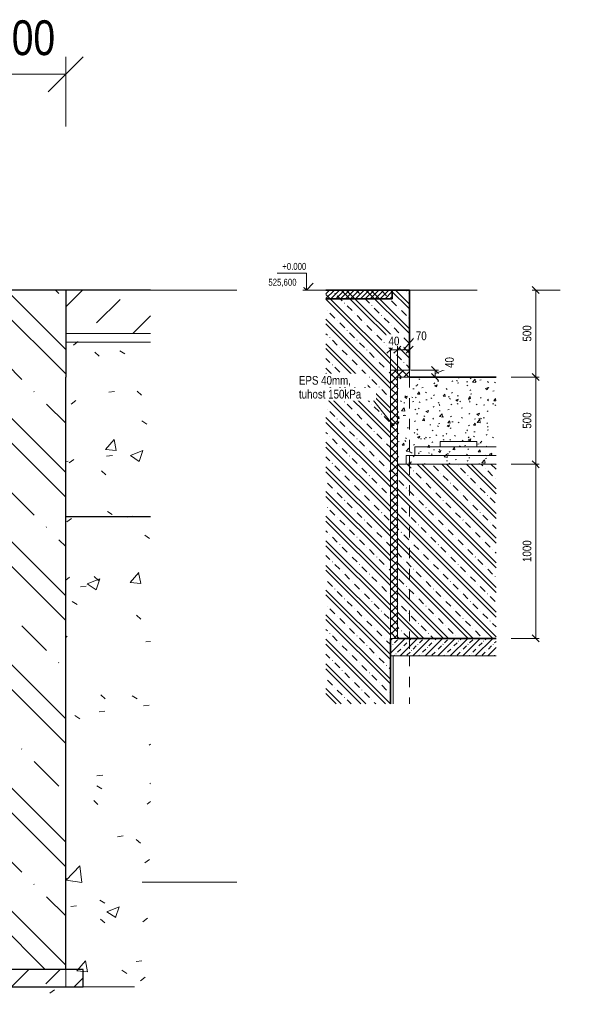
# Model space of a CAD drawing. Header units: millimetres. Extents: x 7561 to 278966, y -17625 to 5584.
# Tile 11 of 34: x 120958 to 124203, y -4100 to 1552. Entities that reach past the tile are written whole.
import ezdxf

# ---------------------------------------------------------------- set-up
doc = ezdxf.new("R2010")
doc.units = ezdxf.units.MM
for name, pattern in [('A_CARA_15', [7.6, 5, -1.3, 0, -1.3]), ('skrytá malá', [120, 60, -60]), ('Čerchovaná 10mm', [1800, 1000, -400, 0, -400])]:
    doc.linetypes.add(name, pattern=pattern)
for name, color, linetype, lineweight in [('11542_003_OK-HALA_TaO-1_ET_R01_AciS_2025-04-14_sloupy_dwg', 150, 'Continuous', 9), ('CA_KOTY', 3, 'Continuous', 9), ('CA_KOTY-100', 3, 'Continuous', 9), ('CA_KOTY-20', 3, 'Continuous', 9), ('CA_KOTYVYS', 3, 'Continuous', 9), ('CA_OSY', 5, 'A_CARA_15', 9), ('CA_PODLAHA', 1, 'Continuous', 25), ('CA_PODLAHA25', 7, 'Continuous', 13), ('CA_POHHRA18', 9, 'Continuous', 9), ('CA_POHHRA25', 7, 'Continuous', 13), ('CA_REZY', 1, 'Continuous', 25), ('CA_SRAFY', 9, 'Continuous', 25), ('CA_TEXT25', 7, 'Continuous', 9), ('CA_ZAKLADY25', 7, 'Continuous', 13), ('CA_ZAKLADY5', 1, 'Continuous', 25), ('Konstrukční výztuhy', 7, 'Continuous', 13), ('S-BEAMHDN', 4, 'skrytá malá', 9), ('Terénní útvar', 7, 'Continuous', 13)]:
    doc.layers.add(name, color=color, linetype=linetype, lineweight=lineweight)
doc.styles.add('Arial', font='arial.ttf', dxfattribs={"width": 0.8, "height": 200})
doc.styles.add('Arial_3', font='arial.ttf', dxfattribs={"width": 0.8, "height": 40})
doc.styles.add('Arial_4', font='arial.ttf', dxfattribs={"width": 0.8, "height": 50})
doc.dimstyles.new('HP_Přímá_-_2_5_mm_Ariel', dxfattribs={"dimscale": 304.8, "dimtxt": 51.01297, "dimasz": 0.131234, "dimexe": 0.065617, "dimexo": 0.0625, "dimgap": 0.032808, "dimtad": 1, "dimdec": 0, "dimzin": 0, "dimdsep": 46, "dimtxsty": 'Arial_4', "dimblk1": 'OBLIQUE', "dimblk2": 'OBLIQUE', "dimsah": 1, "dimcen": 0.09, "dimazin": 0, "dimtfac": 1, "dimtdec": 4, "dimtix": 1, "dimtmove": 1, "dimatfit": 3, "dimfxl": 0.459318, "dimfxlon": 1, "dimtvp": 1, "dimtfill": 1, "dimtolj": 1, "dimtzin": 0, "dimarcsym": 2})
doc.dimstyles.new('HP_Přímá_-_2_5_mm_Ariel_1', dxfattribs={"dimscale": 304.8, "dimtxt": 51.01297, "dimasz": 0.131234, "dimexe": 0.065617, "dimexo": 0.0625, "dimgap": 0.032808, "dimtad": 1, "dimdec": 0, "dimzin": 0, "dimdsep": 46, "dimtxsty": 'Arial_4', "dimblk1": 'OBLIQUE', "dimblk2": 'OBLIQUE', "dimsah": 1, "dimcen": 0.09, "dimazin": 0, "dimtfac": 1, "dimtdec": 4, "dimtix": 1, "dimtmove": 0, "dimatfit": 3, "dimfxl": 0.459318, "dimfxlon": 1, "dimtvp": 1, "dimtfill": 1, "dimtolj": 1, "dimtzin": 0, "dimarcsym": 2})
doc.dimstyles.new('HP_Přímá_-_2_mm_Ariel_1-100', dxfattribs={"dimscale": 304.8, "dimtxt": 204.05188, "dimasz": 0.656168, "dimexe": 0.328084, "dimexo": 0.0625, "dimgap": 0.164042, "dimtad": 1, "dimdec": 0, "dimzin": 0, "dimdsep": 46, "dimtxsty": 'Arial', "dimblk1": 'OBLIQUE', "dimblk2": 'OBLIQUE', "dimsah": 1, "dimcen": 0.09, "dimazin": 0, "dimtfac": 1, "dimtdec": 4, "dimtix": 1, "dimtmove": 0, "dimatfit": 3, "dimfxl": 0.984252, "dimfxlon": 1, "dimtvp": 1, "dimtolj": 1, "dimtzin": 0, "dimarcsym": 2})
pattern_1 = [(50, (115809.2, 6344.4), (728.737, -63.756), [76.2, -838.2]), (355, (115809.2, 6344.4), (-140.97, 764.228), [60.96, -670.56]), (100.451, (115869.94, 6339.1), (587.77, 700.467), [64.76, -712.36]), (46.184, (115809.2, 6547.6), (1084.316, -168.17), [114.3, -1257.3]), (96.636, (115899.6, 6533.6), (949.61, 989.71), [97.14, -1068.54]), (351.184, (115809.2, 6547.6), (949.62, 989.7), [91.44, -1005.84]), (21, (115910.8, 6496.8), (606.458, -409.06), [76.2, -838.2]), (326, (115910.8, 6496.8), (247.21, 736.753), [60.96, -670.56]), (71.451, (115961.35, 6462.7), (853.67, 327.685), [64.76, -712.36]), (37.5, (115809.2, 6344.4), (12.3547, 338.22), [33.528, -628.904, 33.528, -647.192, -673.1]), (37.5, (115809.2, 6344.4), (12.3547, 338.22), [-1343.152, 33.528, -639.572]), (7.5, (115809.2, 6344.4), (267.279, 400.722), [33.528, -354.584, 33.528, -613.664, -256.54]), (7.5, (115809.2, 6344.4), (267.279, 400.722), [-1035.304, 33.528, -223.012]), (327.5, (115582.64, 6344.4), (542.3633, -22.9153), [33.528, -220.472, 33.528, -1810.512]), (327.5, (115582.64, 6344.4), (542.3633, -22.9153), [-287.528, -758.952, 33.528, -1018.032]), (317.5, (115481.04, 6344.4), (592.517, 101.707), [33.528, -296.672, 33.528, -492.76, -746.76]), (317.5, (115481.04, 6344.4), (592.517, 101.707), [-856.488, 33.528, -713.232])]
pattern_2 = [(135, (115809.2, 6344.4), (-353.553, -353.553), []), (135, (115950.63, 6344.4), (-353.553, -353.553), []), (135, (116233.47, 6344.4), (-494.975, -212.132), [200, -100, 3.353, -96.647])]
pattern_3 = [(45, (115809.2, 6344.4), (-179.605, 179.605), []), (45, (115988.81, 6344.4), (-89.8026, 269.4077), [127, -63.5, 3.353, -60.147])]
pattern_4 = [(135, (122964.11, 6344.39), (-70.7107, -70.7107), []), (135, (122992.39, 6344.39), (-70.7107, -70.7107), []), (135, (123048.96, 6344.39), (-98.995, -42.4264), [40, -20, 0.67056, -19.329])]
pattern_5 = [(45, (122964.106, 6344.394), (-35.92102, 35.92102), []), (45, (123000.027, 6344.394), (-17.9605, 53.88154), [25.4, -12.7, 0.67056, -12.029])]

# ---------------------------------------------------------------- blocks, each defined once
blk = doc.blocks.new('11542_003_OK-HALA_TaO-1_ET_R01_AciS_2025-04-14_sloupy_dwg-1858929-Řez A10')
at = {"layer": '11542_003_OK-HALA_TaO-1_ET_R01_AciS_2025-04-14_sloupy_dwg'}
for p, q in [((27490, -900), (27490, -950)), ((27955.8, -900), (27490, -900)), ((27845, -870), (27635, -870)), ((27635, -870), (27635, -900)), ((27635, -900), (27845, -900)), ((27845, -900), (27845, -870)), ((27955.8, -950), (27440, -950)), ((27440, -950), (27440, -1000)), ((27490, -950), (27955.8, -950)), ((27440, -1000), (27955.8, -1000))]:
    blk.add_line(p, q, dxfattribs=at)
blk = doc.blocks.new('Plech4 - Plech-2079444-Řez A10')
at = {"layer": 'Konstrukční výztuhy', "lineweight": 9}
h = blk.add_hatch(dxfattribs=at)
h.set_pattern_fill('FP_43', color=8, style=0, pattern_type=2)
h.set_pattern_definition([(45, (27229.088, 6344.394), (-14.142136, 14.142136), [])])
h.paths.add_polyline_path([(27359.9, 0), (26980.3, 0), (26980.3, -50), (27359.9, -50)])
at = {"layer": 'Konstrukční výztuhy', "color": 90, "lineweight": 35}
for p, q in [((27359.9, 0), (26980.3, 0)), ((26980.3, -50), (27359.9, -50)), ((27359.9, -50), (27359.9, 0))]:
    blk.add_line(p, q, dxfattribs=at)
blk = doc.blocks.new('DIMBLOCK72-Řez A7')
at = {"layer": 'CA_KOTY-100'}
for p, q in [((120722.1, 1238.5), (120822.1, 1338.5)), ((120722.1, 1238.5), (120722.1, 1338.5)), ((121222.1, 1238.5), (121322.1, 1338.5)), ((121222.1, 1238.5), (121222.1, 1338.5)), ((120722.1, 1238.5), (120622.1, 1138.5)), ((120722.1, 1238.5), (121222.1, 1238.5)), ((120722.1, 1238.5), (120722.1, 938.5)), ((121222.1, 1238.5), (121122.1, 1138.5)), ((121222.1, 1238.5), (121222.1, 938.5))]:
    blk.add_line(p, q, dxfattribs=at)
at = {"layer": 'CA_KOTY-100', "color": 0, "insert": (120788.5, 1548.1), "char_height": 200, "width": 440.752, "attachment_point": 1, "line_spacing_factor": 0.941778, "style": 'Arial'}
blk.add_mtext('500', dxfattribs=at)
blk = doc.blocks.new('_Oblique')
at = {"color": 0, "linetype": 'ByBlock', "lineweight": -2}
blk.add_line((-0.5, -0.5), (0.5, 0.5), dxfattribs=at)
blk = doc.blocks.new('Podlaží - Záhlaví podlaží-542802-Řez A10')
at = {"layer": 'CA_KOTYVYS'}
for p, q in [((26868, 97.5), (26700.3, 97.5)), ((26868, 0), (26868, 97.5)), ((26868, 0), (26829.5, 38.5)), ((26868, 0), (26906.6, 38.5))]:
    blk.add_line(p, q, dxfattribs=at)
blk = doc.blocks.new('DIMBLOCK86-Řez A10')
at = {"layer": 'CA_KOTY-20'}
for p, q in [((123341.5, -460), (123321.5, -440)), ((123424.1, -447.3), (123341.5, -480)), ((123424.1, -447.3), (123424.1, -447.3)), ((123341.5, -460), (123201.5, -460)), ((123341.5, -500), (123321.5, -480)), ((123341.5, -500), (123321.5, -500)), ((123341.5, -460), (123341.5, -500)), ((123341.5, -460), (123361.5, -480)), ((123341.5, -460), (123361.5, -460)), ((123341.5, -500), (123361.5, -520)), ((123341.5, -500), (123481.5, -500))]:
    blk.add_line(p, q, dxfattribs=at)
at = {"layer": 'CA_KOTY-20', "color": 0, "insert": (123398.4, -447.3), "char_height": 50, "width": 73.459, "attachment_point": 1, "rotation": 90, "line_spacing_factor": 0.941778, "style": 'Arial_4', "bg_fill": 3, "box_fill_scale": 1.25, "bg_fill_color": 256, "bg_fill_true_color": 13158600, "bg_fill_transparency": 0}
blk.add_mtext('40', dxfattribs=at)
blk = doc.blocks.new('DIMBLOCK87-Řez A10')
at = {"layer": 'CA_KOTY-20'}
for p, q in [((123084.9, -342.6), (123104.9, -322.6)), ((123084.9, -342.6), (123084.9, -322.6)), ((123124.9, -342.6), (123144.9, -322.6)), ((123124.9, -342.6), (123124.9, -322.6)), ((123084.9, -342.6), (123064.9, -362.6)), ((123084.9, -342.6), (123124.9, -342.6)), ((123084.9, -342.6), (123084.9, -482.6)), ((123124.9, -342.6), (123104.9, -362.6)), ((123124.9, -342.6), (123124.9, -482.6))]:
    blk.add_line(p, q, dxfattribs=at)
at = {"layer": 'CA_KOTY-20', "color": 0, "insert": (123074.3, -267.7), "char_height": 50, "width": 73.459, "attachment_point": 1, "line_spacing_factor": 0.941778, "style": 'Arial_4', "bg_fill": 3, "box_fill_scale": 1.25, "bg_fill_color": 256, "bg_fill_true_color": 13158600, "bg_fill_transparency": 0}
blk.add_mtext('40', dxfattribs=at)
blk = doc.blocks.new('DIMBLOCK88-Řez A10')
at = {"layer": 'CA_KOTY-20'}
for p, q in [((123918.2, -500), (123778.2, -500)), ((123918.2, -500), (123898.2, -480)), ((123918.2, -500), (123918.2, -1000)), ((123918.2, -500), (123938.2, -520)), ((123918.2, -500), (123938.2, -500)), ((123918.2, -1000), (123778.2, -1000)), ((123918.2, -1000), (123898.2, -980)), ((123918.2, -1000), (123938.2, -1020)), ((123918.2, -1000), (123938.2, -1000))]:
    blk.add_line(p, q, dxfattribs=at)
at = {"layer": 'CA_KOTY-20', "color": 0, "insert": (123843.3, -795.9), "char_height": 50, "width": 110.188, "attachment_point": 1, "rotation": 90, "line_spacing_factor": 0.941778, "style": 'Arial_4', "bg_fill": 3, "box_fill_scale": 1.25, "bg_fill_color": 256, "bg_fill_true_color": 13158600, "bg_fill_transparency": 0}
blk.add_mtext('500', dxfattribs=at)
blk = doc.blocks.new('DIMBLOCK89-Řez A10')
at = {"layer": 'CA_KOTY-20'}
for p, q in [((123918.2, -1000), (123778.2, -1000)), ((123918.2, -1000), (123898.2, -980)), ((123918.2, -1000), (123918.2, -2000)), ((123918.2, -1000), (123938.2, -1020)), ((123918.2, -1000), (123938.2, -1000)), ((123918.2, -2000), (123778.2, -2000)), ((123918.2, -2000), (123898.2, -1980)), ((123918.2, -2000), (123938.2, -2020)), ((123918.2, -2000), (123938.2, -2000))]:
    blk.add_line(p, q, dxfattribs=at)
at = {"layer": 'CA_KOTY-20', "color": 0, "insert": (123843.3, -1561.2), "char_height": 50, "width": 146.917, "attachment_point": 1, "rotation": 90, "line_spacing_factor": 0.941778, "style": 'Arial_4', "bg_fill": 3, "box_fill_scale": 1.25, "bg_fill_color": 256, "bg_fill_true_color": 13158600, "bg_fill_transparency": 0}
blk.add_mtext('1000', dxfattribs=at)
blk = doc.blocks.new('DIMBLOCK90-Řez A10')
at = {"layer": 'CA_KOTY-20'}
for p, q in [((123918.2, 0), (123898.2, 20)), ((123918.2, 0), (123898.2, 0)), ((123918.2, 0), (123918.2, -500)), ((123918.2, 0), (123938.2, -20)), ((123918.2, 0), (124058.2, 0)), ((123918.2, -500), (123778.2, -500)), ((123918.2, -500), (123898.2, -480)), ((123918.2, -500), (123938.2, -520)), ((123918.2, -500), (123938.2, -500))]:
    blk.add_line(p, q, dxfattribs=at)
at = {"layer": 'CA_KOTY-20', "color": 0, "insert": (123843.3, -295.9), "char_height": 50, "width": 110.188, "attachment_point": 1, "rotation": 90, "line_spacing_factor": 0.941778, "style": 'Arial_4', "bg_fill": 3, "box_fill_scale": 1.25, "bg_fill_color": 256, "bg_fill_true_color": 13158600, "bg_fill_transparency": 0}
blk.add_mtext('500', dxfattribs=at)
blk = doc.blocks.new('DIMBLOCK91-Řez A10')
at = {"layer": 'CA_KOTY-20'}
for p, q in [((123194.9, -342.6), (123194.9, -202.6)), ((123230.8, -263.7), (123159.9, -342.6)), ((123230.8, -263.7), (123230.8, -263.7)), ((123124.9, -342.6), (123144.9, -322.6)), ((123124.9, -342.6), (123124.9, -322.6)), ((123194.9, -342.6), (123214.9, -322.6)), ((123124.9, -342.6), (123104.9, -362.6)), ((123124.9, -342.6), (123194.9, -342.6)), ((123124.9, -342.6), (123124.9, -482.6)), ((123194.9, -342.6), (123174.9, -362.6)), ((123194.9, -342.6), (123194.9, -362.6))]:
    blk.add_line(p, q, dxfattribs=at)
at = {"layer": 'CA_KOTY-20', "color": 0, "insert": (123230.8, -238.1), "char_height": 50, "width": 73.459, "attachment_point": 1, "line_spacing_factor": 0.941778, "style": 'Arial_4', "bg_fill": 3, "box_fill_scale": 1.25, "bg_fill_color": 256, "bg_fill_true_color": 13158600, "bg_fill_transparency": 0}
blk.add_mtext('70', dxfattribs=at)

msp = doc.modelspace()

# ---------------------------------------------------------------- hatches: boundary and pattern name
at = {"layer": 'CA_POHHRA18'}
h = msp.add_hatch(dxfattribs=at)
h.set_pattern_fill('FP_47', color=250, style=0, pattern_type=2)
h.set_pattern_definition([(45, (122964.106, 6344.394), (-21.2132, 21.2132), []), (135, (122964.106, 6344.394), (-21.2132, -21.2132), [])])
h.paths.add_polyline_path([(123084.9, -2000), (123124.9, -2000), (123124.9, -500), (123194.9, -500), (123194.9, -460), (123084.9, -460), (123084.9, -1745.8)])
at = {"layer": 'CA_POHHRA25', "lineweight": 9}
h = msp.add_hatch(dxfattribs=at)
h.set_pattern_fill('FP_44', color=256, style=0, pattern_type=2)
h.set_pattern_definition(pattern_4)
h.paths.add_polyline_path([(123084.9, -2375.1), (123084.9, -460), (123194.9, -460), (123194.9, 0), (122715.3, 0), (122715.3, -2375.1)])
at = {"layer": 'CA_SRAFY', "lineweight": 9}
h = msp.add_hatch(dxfattribs=at)
h.set_pattern_fill('FP_39', color=256, style=0, pattern_type=2)
h.set_pattern_definition([(45, (115809.2, 6344.4), (-269.408, 269.408), []), (45, (116078.6, 6344.4), (-269.408, 269.408), [190.5, -95.25])])
h.paths.add_polyline_path([(109352.1, -250), (110272.1, -250), (110272.1, 0), (109352.1, 0)])
h.paths.add_polyline_path([(121708.5, -250), (121708.5, 0), (121222.1, 0), (121222.1, -250)])
h = msp.add_hatch(dxfattribs=at)
h.set_pattern_fill('FP_41', color=256, style=0, pattern_type=2)
h.set_pattern_definition(pattern_2)
h.paths.add_polyline_path([(119522.1, -500), (119822.1, -500), (119822.1, 0), (119672.1, -0.8), (119672.1, -300), (119522.1, -300)])
h.paths.add_polyline_path([(110772.1, -500), (112022.1, -500), (112022.1, -300), (111872.1, -300), (111872.1, 0), (110272.1, 0), (110272.1, -500)])
h.paths.add_polyline_path([(115522.1, -500), (117422.1, -500), (117422.1, -300), (117272.1, -300), (117272.1, 0), (115672.1, 0), (115672.1, -300), (115522.1, -300)])
h.paths.add_polyline_path([(120722.1, -500), (121222.1, -500), (121222.1, 0), (120722.1, -0.8), (120722.1, -119.8)])
h = msp.add_hatch(dxfattribs=at)
h.set_pattern_fill('FP_38', color=256, style=0, pattern_type=2)
h.set_pattern_definition(pattern_1)
h.paths.add_polyline_path([(121222.1, -300), (121708.5, -300), (121708.5, -250), (121222.1, -250)])
h.paths.add_polyline_path([(109352.1, -300), (110272.1, -300), (110272.1, -250), (109352.1, -250)])
h = msp.add_hatch(dxfattribs=at)
h.set_pattern_fill('FP_38', color=256, style=0, pattern_type=2)
h.set_pattern_definition(pattern_1)
h.paths.add_polyline_path([(121708.5, -1300), (121708.5, -300), (121222.1, -300), (121222.1, -1300)])
h.paths.add_polyline_path([(109352.1, -1300), (110272.1, -1300), (110272.1, -300), (109352.1, -300)])
h = msp.add_hatch(dxfattribs=at)
h.set_pattern_fill('FP_41', color=256, style=0, pattern_type=2)
h.set_pattern_definition(pattern_2)
h.paths.add_polyline_path([(120722.1, -3400), (121222.1, -3400), (121222.1, -500), (120722.1, -500), (120722.1, -2024.5)])
h = msp.add_hatch(dxfattribs=at)
h.set_pattern_fill('FP_46', color=256, style=0, pattern_type=2)
h.set_pattern_definition([(50, (122964.11, 6344.39), (145.7474, -12.7507), [15.24, -167.64]), (355, (122964.1, 6344.4), (-28.194, 152.846), [12.192, -134.112]), (100.451, (122976.25, 6343.33), (117.554, 140.0937), [12.952, -142.472]), (46.184, (122964.1, 6385.03), (216.8635, -33.634), [22.86, -251.46]), (96.636, (122982.18, 6382.23), (189.922, 197.942), [19.428, -213.708]), (351.184, (122964.1, 6385.03), (189.9245, 197.9404), [18.288, -201.168]), (21, (122984.43, 6374.87), (121.2919, -81.8118), [15.24, -167.64]), (326, (122984.43, 6374.87), (49.4422, 147.3507), [12.192, -134.112]), (71.451, (122994.53, 6368.06), (170.7338, 65.5375), [12.952, -142.472]), (37.5, (122964.106, 6344.394), (2.47086, 67.64346), [6.706, -125.781, 6.706, -129.438, -134.62]), (37.5, (122964.106, 6344.394), (2.47086, 67.64346), [-268.63, 6.706, -127.914]), (7.5, (122964.106, 6344.394), (53.4554, 80.144), [6.706, -70.917, 6.706, -122.733, -51.308]), (7.5, (122964.106, 6344.394), (53.4554, 80.144), [-207.061, 6.706, -44.602]), (327.5, (122918.793, 6344.394), (108.47233, -4.58285), [6.706, -44.094, 6.706, -151.79, -210.312]), (327.5, (122918.793, 6344.394), (108.47233, -4.58285), [-209.296, 6.706, -203.606]), (317.5, (122898.47, 6344.39), (118.5031, 20.3417), [6.706, -59.334, 6.706, -98.552, -149.352]), (317.5, (122898.47, 6344.39), (118.5031, 20.3417), [-171.298, 6.706, -142.646])])
h.paths.add_polyline_path([(123124.9, -1000), (123690.9, -1000), (123690.9, -500), (123124.9, -500)])
h = msp.add_hatch(dxfattribs=at)
h.set_pattern_fill('FP_41', color=256, style=0, pattern_type=2)
h.set_pattern_definition(pattern_2)
h.paths.add_polyline_path([(114915.4, -3900), (121222.1, -3900), (121222.1, -3400), (110272.1, -3400), (110272.1, -3900)])
h = msp.add_hatch(dxfattribs=at)
h.set_pattern_fill('FP_42', color=256, style=0, pattern_type=2)
h.set_pattern_definition(pattern_3)
h.paths.add_polyline_path([(110172.1, -4000), (121322.1, -4000), (121322.1, -3900), (110172.1, -3900)])
h = msp.add_hatch(dxfattribs=at)
h.set_pattern_fill('FP_42', color=256, style=0, pattern_type=2)
h.set_pattern_definition(pattern_3)
h.paths.add_polyline_path([(110172.1, -4000), (121322.1, -4000), (121322.1, -3900), (110172.1, -3900)])
at = {"layer": 'CA_TEXT25'}
h = msp.add_hatch(color=256, dxfattribs=at)
edge = h.paths.add_edge_path()
edge.add_arc((123098.5, -773.6), 7, 0, 360)
at = {"layer": 'CA_ZAKLADY25', "lineweight": 9}
h = msp.add_hatch(dxfattribs=at)
h.set_pattern_fill('FP_44', color=256, style=0, pattern_type=2)
h.set_pattern_definition(pattern_4)
h.paths.add_polyline_path([(123203.1, -2000), (123690.9, -2000), (123690.9, -1000), (123124.9, -1000), (123124.9, -2000)])
h = msp.add_hatch(dxfattribs=at)
h.set_pattern_fill('FP_45', color=256, style=0, pattern_type=2)
h.set_pattern_definition(pattern_5)
h.paths.add_polyline_path([(123203.1, -2100), (123690.9, -2100), (123690.9, -2000), (123084.9, -2000), (123084.9, -2100), (123124.9, -2100)])
h = msp.add_hatch(dxfattribs=at)
h.set_pattern_fill('FP_45', color=256, style=0, pattern_type=2)
h.set_pattern_definition(pattern_5)
h.paths.add_polyline_path([(123203.1, -2100), (123690.9, -2100), (123690.9, -2000), (123084.9, -2000), (123084.9, -2100), (123124.9, -2100)])
at = {"layer": 'Terénní útvar', "lineweight": 9}
h = msp.add_hatch(dxfattribs=at)
h.set_pattern_fill('FP_38', color=250, style=0, pattern_type=2)
h.set_pattern_definition(pattern_1)
h.paths.add_polyline_path([(121532.1, -5200), (121708.5, -4891.4), (121708.5, -1300), (121222.1, -1300), (121222.1, -4000), (110272.1, -4000), (110272.1, -1300), (109352.1, -1300), (109352.1, -1000), (108122.4, -1000), (108122.4, -1901.8), (110007.1, -5200), (114915.4, -5200)])

# ---------------------------------------------------------------- linework, layer by layer
at = {"layer": 'CA_OSY', "linetype": 'Čerchovaná 10mm'}
for p, q in [((107259.9, 0), (122203, 0)), ((107259.9, -3400), (122203, -3400))]:
    msp.add_line(p, q, dxfattribs=at)
at = {"layer": 'CA_PODLAHA'}
for p, q in [((121708.5, 0), (121222.1, 0)), ((121222.1, 0), (121222.1, -500)), ((121222.1, -1300), (121708.5, -1300)), ((121322.1, -3900), (110172.1, -3900)), ((121322.1, -4000), (121322.1, -3900)), ((110172.1, -4000), (121322.1, -4000))]:
    msp.add_line(p, q, dxfattribs=at)
at = {"layer": 'CA_PODLAHA25'}
for p, q in [((121708.5, -250), (121222.1, -250)), ((121708.5, -300), (121222.1, -300))]:
    msp.add_line(p, q, dxfattribs=at)
at = {"layer": 'CA_POHHRA18'}
for p, q in [((123194.9, -460), (123084.9, -460)), ((123084.9, -460), (123084.9, -2000)), ((123124.9, -2000), (123124.9, -500)), ((123124.9, -500), (123194.9, -500)), ((123194.9, -500), (123194.9, -460)), ((123084.9, -2000), (123124.9, -2000)), ((120722.1, -4000), (121617.8, -4000))]:
    msp.add_line(p, q, dxfattribs=at)
at = {"layer": 'CA_REZY', "lineweight": 35}
for p, q in [((123194.9, 0), (122715.3, 0)), ((123194.9, -460), (123194.9, 0)), ((123084.9, -2375.1), (123084.9, -2000))]:
    msp.add_line(p, q, dxfattribs=at)
at = {"layer": 'CA_REZY'}
msp.add_line((121222.1, -3400), (121222.1, -500), dxfattribs=at)
at = {"layer": 'CA_TEXT25', "color": 250}
for p, q in [((122959.5, -597.9), (122934.6, -597.9)), ((123098.5, -773.6), (122959.5, -597.9))]:
    msp.add_line(p, q, dxfattribs=at)
msp.add_circle((123098.5, -773.6), 7, dxfattribs=at)
at = {"layer": 'CA_ZAKLADY25', "lineweight": 18}
for p, q in [((123690.9, -1000), (123124.9, -1000)), ((123124.9, -1000), (123690.9, -1000))]:
    msp.add_line(p, q, dxfattribs=at)
at = {"layer": 'CA_ZAKLADY25', "lineweight": 9}
msp.add_line((123099.9, -2100), (123099.9, -2375.1), dxfattribs=at)
at = {"layer": 'CA_ZAKLADY5'}
for p, q in [((121222.1, 0), (120722.1, 0)), ((121222.1, 0), (121222.1, 0)), ((121222.1, -3900), (121222.1, -3400))]:
    msp.add_line(p, q, dxfattribs=at)
at = {"layer": 'CA_ZAKLADY5', "lineweight": 35}
for p, q in [((123690.9, -500), (123194.9, -500)), ((123124.9, -2000), (123690.9, -2000))]:
    msp.add_line(p, q, dxfattribs=at)
at = {"layer": 'CA_ZAKLADY5', "lineweight": 9}
for p, q in [((123084.9, -2000), (123084.9, -2100)), ((123690.9, -2000), (123124.9, -2000)), ((123084.9, -2100), (123690.9, -2100))]:
    msp.add_line(p, q, dxfattribs=at)
at = {"layer": 'S-BEAMHDN'}
for p, q in [((123194.9, -500), (123194.9, -950)), ((123194.9, -950), (123194.9, -1000)), ((123194.9, -1000), (123194.9, -2000)), ((123194.9, -2000), (123194.9, -2100)), ((123194.9, -2100), (123194.9, -2375.1))]:
    msp.add_line(p, q, dxfattribs=at)
at = {"layer": 'Terénní útvar'}
for p, q in [((121708.5, -1300), (121222.1, -1300)), ((121222.1, -1300), (121222.1, -4000)), ((121222.1, -4000), (110272.1, -4000))]:
    msp.add_line(p, q, dxfattribs=at)

# ---------------------------------------------------------------- block references
at = {"layer": '11542_003_OK-HALA_TaO-1_ET_R01_AciS_2025-04-14_sloupy_dwg'}
msp.add_blockref('11542_003_OK-HALA_TaO-1_ET_R01_AciS_2025-04-14_sloupy_dwg-1858929-Řez A10', (95735, 0), dxfattribs=at)
at = {"layer": 'CA_KOTYVYS'}
msp.add_blockref('Podlaží - Záhlaví podlaží-542802-Řez A10', (95735, 0), dxfattribs=at)
at = {"layer": 'Konstrukční výztuhy', "color": 50, "lineweight": 18}
msp.add_blockref('Plech4 - Plech-2079444-Řez A10', (95735, 0), dxfattribs=at)

# ---------------------------------------------------------------- dimensions: what is measured, and where the dimension line sits
at = {"layer": 'CA_KOTY'}
for base, p1, p2, angle, dimstyle, picture, middle in [((121222.1, 1238.5), (120722.1, 938.5), (121222.1, 938.5), 0, 'HP_Přímá_-_2_mm_Ariel_1-100', 'DIMBLOCK72-Řez A7', (120972.1, 1390.6)), ((123918.2, -1000), (123778.2, -500), (123778.2, -1000), 90, 'HP_Přímá_-_2_5_mm_Ariel_1', 'DIMBLOCK88-Řez A10', (123882.7, -750))]:
    dim = msp.add_linear_dim(base=base, p1=p1, p2=p2, angle=angle, dimstyle=dimstyle, override={"dimpost": '<>', "dimfxl": 500}, dxfattribs=at)
    dim.commit()
    dim.dimension.update_dxf_attribs({"geometry": picture, "text_midpoint": middle})

# ---------------------------------------------------------------- next in the draw order: texts
at = {"layer": 'CA_KOTYVYS', "char_height": 40, "attachment_point": 1, "style": 'Arial_3', "bg_fill": 3, "box_fill_scale": 1.25, "bg_fill_color": 256, "bg_fill_true_color": 13158600, "bg_fill_transparency": 0}
for s, insert, width in [('+0.000', (122464.4, 155.5), 170.599), ('525,600', (122384.8, 64.5), 200.101)]:
    msp.add_mtext(s, dxfattribs=dict(at, insert=insert, width=width))
at = {"layer": 'CA_TEXT25', "insert": (122560.1, -493.5), "char_height": 50, "width": 382.245, "attachment_point": 1, "style": 'Arial_4', "bg_fill": 3, "box_fill_scale": 1.25, "bg_fill_color": 256, "bg_fill_true_color": 13158600, "bg_fill_transparency": 0}
msp.add_mtext('EPS 40mm, ', dxfattribs=at)

# ---------------------------------------------------------------- next in the draw order: dimensions: what is measured, and where the dimension line sits
at = {"layer": 'CA_KOTY'}
dim = msp.add_linear_dim(base=(123124.9, -342.6), p1=(123084.9, -482.6), p2=(123124.9, -482.6), dimstyle='HP_Přímá_-_2_5_mm_Ariel_1', override={"dimpost": '<>', "dimfxl": 39.9508}, dxfattribs=at)
dim.commit()
dim.dimension.update_dxf_attribs({"geometry": 'DIMBLOCK87-Řez A10', "text_midpoint": (123104.9, -307.1)})
dim = msp.add_linear_dim(base=(123341.5, -500), p1=(123201.5, -460), p2=(123481.5, -500), angle=90, dimstyle='HP_Přímá_-_2_5_mm_Ariel', override={"dimpost": '<>', "dimfxl": 282.842712}, dxfattribs=at)
dim.commit()
dim.dimension.update_dxf_attribs({"geometry": 'DIMBLOCK86-Řez A10', "text_midpoint": (123431.8, -410.5), "dimtype": 160, "text_rotation": 90})
dim = msp.add_linear_dim(base=(123918.2, -2000), p1=(123778.2, -1000), p2=(123778.2, -2000), angle=90, dimstyle='HP_Přímá_-_2_5_mm_Ariel_1', override={"dimpost": '<>', "dimfxl": 1000}, dxfattribs=at)
dim.commit()
dim.dimension.update_dxf_attribs({"geometry": 'DIMBLOCK89-Řez A10', "text_midpoint": (123882.7, -1500)})

# ---------------------------------------------------------------- next in the draw order: linework, layer by layer
at = {"layer": 'CA_OSY', "linetype": 'Čerchovaná 10mm'}
msp.add_line((122583.1, 0), (124202.8, 0), dxfattribs=at)

# ---------------------------------------------------------------- next in the draw order: texts
at = {"layer": 'CA_TEXT25', "insert": (122560.1, -572.9), "char_height": 50, "width": 429.704, "attachment_point": 1, "style": 'Arial_4', "bg_fill": 3, "box_fill_scale": 1.25, "bg_fill_color": 256, "bg_fill_true_color": 13158600, "bg_fill_transparency": 0}
msp.add_mtext('tuhost 150kPa', dxfattribs=at)

# ---------------------------------------------------------------- next in the draw order: dimensions: what is measured, and where the dimension line sits
at = {"layer": 'CA_KOTY'}
dim = msp.add_linear_dim(base=(123194.9, -342.6), p1=(123124.9, -482.6), p2=(123194.9, -202.6), dimstyle='HP_Přímá_-_2_5_mm_Ariel', override={"dimpost": '<>', "dimfxl": 288.617394}, dxfattribs=at)
dim.commit()
dim.dimension.update_dxf_attribs({"geometry": 'DIMBLOCK91-Řez A10', "text_midpoint": (123267.5, -271.4), "dimtype": 160})

# ---------------------------------------------------------------- next in the draw order: dimensions: what is measured, and where the dimension line sits
dim = msp.add_linear_dim(base=(123918.2, -500), p1=(124058.2, 0), p2=(123778.2, -500), angle=90, dimstyle='HP_Přímá_-_2_5_mm_Ariel_1', override={"dimpost": '<>', "dimfxl": 573.061951}, dxfattribs=at)
dim.commit()
dim.dimension.update_dxf_attribs({"geometry": 'DIMBLOCK90-Řez A10', "text_midpoint": (123882.7, -250)})

doc.saveas('drawing.dxf')
